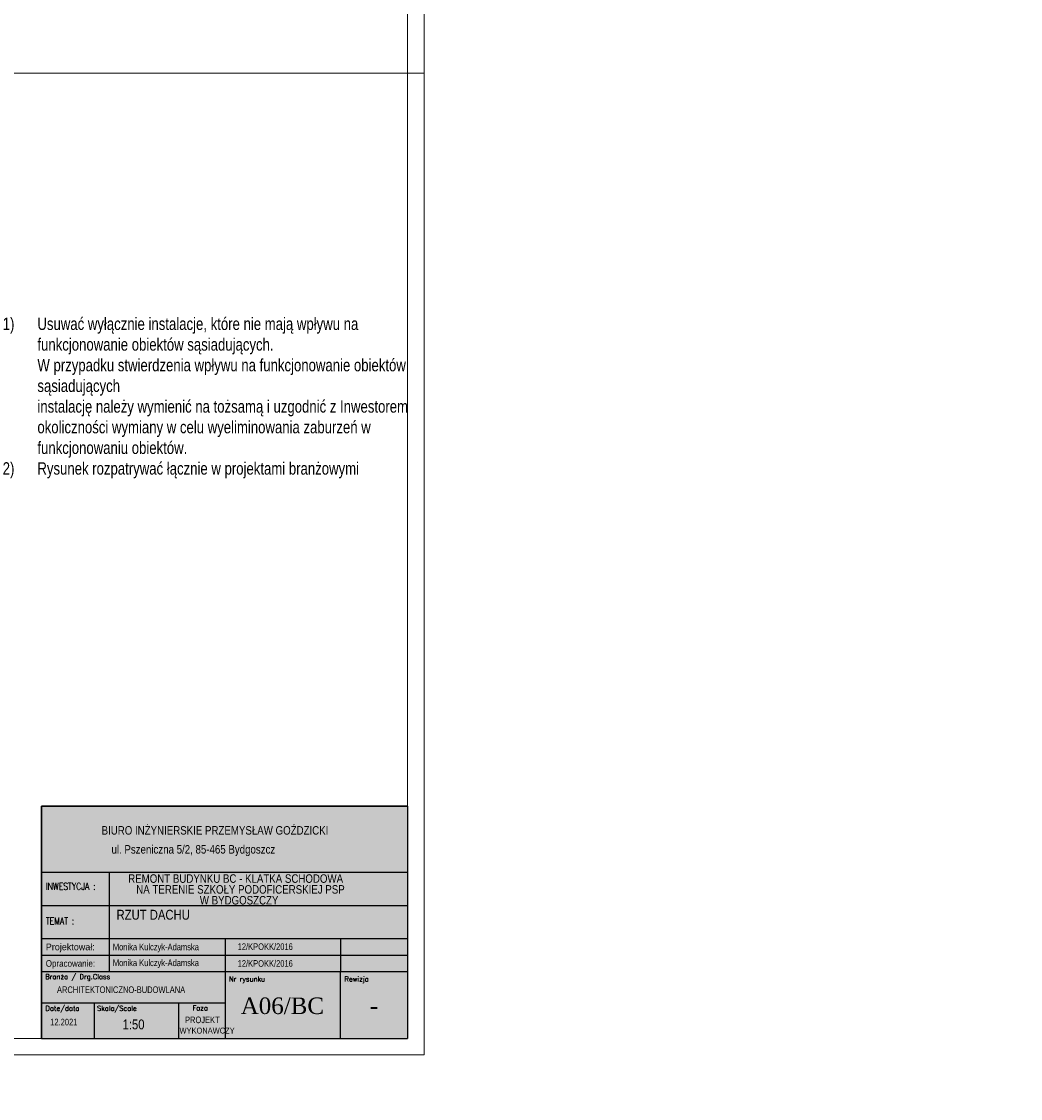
# Model space of a CAD drawing. Header units: millimetres. Extents: x 8938 to 20994, y -2610 to 711.
# Tile 2 of 3: x 10430 to 11940, y -2610 to -981. Entities that reach past the tile are written whole.
import ezdxf
from ezdxf.enums import TextEntityAlignment as Align

# ---------------------------------------------------------------- set-up
doc = ezdxf.new("R2010")
doc.units = ezdxf.units.MM
for name, color, linetype, lineweight in [('BA_txs', 2, 'Continuous', 18), ('M_Ramki do druku', 7, 'Continuous', 18), ('M_Ramki rysunków', 2, 'Continuous', 18), ('PG_WIDOKOWE_CIENKIE', 1, 'Continuous', 18), ('Przekrojowa', 60, 'Continuous', 18), ('TABC', 1, 'Continuous', 18), ('TABELKA', 7, 'Continuous', 18)]:
    doc.layers.add(name, color=color, linetype=linetype, lineweight=lineweight)
doc.styles.add('BIKTS', font='bikromsw.shx', dxfattribs={"width": 0.85})
doc.styles.add('ROMANC', font='times.ttf', dxfattribs={"height": 20})
doc.styles.add('ROMANS', font='bikromsw.shx', dxfattribs={"width": 0.8})
doc.styles.add('SIMPLEX', font='SIMPLEX')

# ---------------------------------------------------------------- blocks, each defined once
blk = doc.blocks.new('A$C38c5ed0e')
at = {"true_color": 0xffffff}
h = blk.add_hatch(color=7, dxfattribs=at)
h.dxf.hatch_style = 1
h.paths.add_polyline_path([(1107.2, 702), (0, 702), (0, 0), (1107.2, 0)])
at = {"layer": 'Przekrojowa', "color": 18, "lineweight": 30, "true_color": 0x000000}
for p, q in [((0, 0), (0, 702)), ((0, 702), (1107.2, 702))]:
    blk.add_line(p, q, dxfattribs=at)
blk = doc.blocks.new('TAB-SP')
at = {"color": 18, "true_color": 0x000000}
for p, q in [((-5536, 0), (-5536, 3510)), ((-5536, 3510), (0, 3510)), ((0, 3510), (0, 0)), ((-4506, 2008), (-4506, 2508)), ((-5536, 2008), (0, 2008)), ((-4506, 1014), (-4506, 2025)), ((-2760, 1508), (-2760, 531)), ((-1014, 1508), (-1014, 1008)), ((-5520, 1258), (0, 1258)), ((0, 1008), (-5536, 1008)), ((-4506, 1008), (-4506, 1014)), ((-1014, 0), (-1014, 1008)), ((-5536, 0), (0, 0))]:
    blk.add_line(p, q, dxfattribs=at)
at = {"color": 18, "linetype": 'Continuous', "true_color": 0x000000}
for p, q in [((0, 2508), (-5536, 2508)), ((0, 1508), (-5536, 1508)), ((-2760, 531), (-5536, 531)), ((-4733, 0), (-4733, 531)), ((-3457, 0), (-3457, 531)), ((-2760, 531), (-2760, 0))]:
    blk.add_line(p, q, dxfattribs=at)
at = {"color": 18, "true_color": 0x000000, "style": 'ROMANS'}
for s, width, p, p2 in [('Projektował: ', 0.750949, (-5470, 1333), (-4691, 1333)), ('Opracowanie: ', 0.711769, (-5470, 1083), (-4691, 1083))]:
    blk.add_text(s, height=100, dxfattribs=dict(at, width=width)).set_placement(p, p2, align=Align.FIT)
at = {"color": 18, "true_color": 0x000000, "style": 'BIKTS', "width": 0.85}
for tag, p, height in [('TEMAT1', (-4383, 1811), 150), ('TEMAT2', (-4383, 1591), 150), ('PROJEKTOWAł1', (-4383, 1336), 100), ('UPR.NR1', (-2569, 1341), 100), ('PROJEKTOWAŁ2', (-4383, 1086), 100), ('UPR.NR2', (-2569, 1091), 100), ('BRANżA', (-4783, 686), 100), ('FAZA', (-3199, 242), 100), ('DATA', (-5403, 196), 100), ('SKALA', (-4363, 136), 150), ('UPR.NR4', (-3378, 73), 100)]:
    blk.add_attdef(tag, p, '', height=height, dxfattribs=at)
at = {"color": 18, "true_color": 0x000000, "style": 'ROMANC'}
for tag, p in [('NR', (-2075, 368)), ('REWIZJA', (-508, 368))]:
    blk.add_attdef(tag, text='', height=250, dxfattribs=at).set_placement(p, align=Align.CENTER)
at = {"layer": 'TABC', "color": 18, "linetype": 'Continuous', "true_color": 0x000000, "style": 'SIMPLEX'}
for s, p in [('Branża / Drg.Class', (-5478, 896)), ('Nr rysunku', (-2700, 859)), ('Rewizja', (-954, 859)), ('Date/data', (-5475, 418)), ('Skala/Scale', (-4696, 418)), ('Faza', (-3252, 421))]:
    blk.add_text(s, height=74.6, dxfattribs=at).set_placement(p)
at = {"layer": 'TABELKA', "color": 18, "true_color": 0x000000}
for s, height, style, width, p in [('BIURO INŻYNIERSKIE PRZEMYSŁAW GOŹDZICKI', 128.93, 'BIKTS', 0.85, (-4626, 3082)), ('ul. Pszeniczna 5/2, 85-465 Bydgoszcz', 128.93, 'BIKTS', 0.85, (-4477, 2795)), ('INWESTYCJA :', 105.6, 'SIMPLEX', 0.8, (-5470, 2248)), ('TEMAT :', 105.6, 'SIMPLEX', 0.8, (-5470, 1721))]:
    blk.add_text(s, height=height, dxfattribs=dict(at, style=style, width=width)).set_placement(p)
blk = doc.blocks.new('Znacznik_narozny')
at = {"layer": 'M_Ramki do druku', "lineweight": -2}
blk.add_lwpolyline([(0, -20), (0, 0), (20, 0)], dxfattribs=at)
blk = doc.blocks.new('*U108')
at = {"layer": 'M_Ramki rysunków'}
blk.add_lwpolyline([(30, 5), (30, 589), (415, 589), (415, 5)], close=True, dxfattribs=at)
at = {"layer": 'M_Ramki do druku', "lineweight": -2, "rotation": 180}
blk.add_blockref('Znacznik_narozny', (420, 0), dxfattribs=at)

msp = doc.modelspace()

# ---------------------------------------------------------------- linework, layer by layer
at = {"layer": 'Defpoints', "color": 18, "lineweight": 18, "true_color": 0x000000}
for points in [[(8938.5, 426.2), (11038.5, 426.2), (11038.5, -1058.8), (8938.5, -1058.8)], [(8938.5, -1058.8), (11038.5, -1058.8), (11038.5, -2543.8), (8938.5, -2543.8)]]:
    msp.add_lwpolyline(points, close=True, dxfattribs=at)

# ---------------------------------------------------------------- block references
at = {"color": 18, "true_color": 0x000000}
ref = msp.add_blockref('TAB-SP', (11013.5, -2518.8), dxfattribs=dict(at, xscale=0.09999999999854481, yscale=0.09999999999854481, zscale=0.09999999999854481))
ref.add_attrib('TEMAT1', 'RZUT DACHU', (10573.5, -2339.3), dxfattribs={"color": 250, "height": 15, "style": 'BIKTS', "width": 0.85})
ref.add_attrib('PROJEKTOWAł1', 'Monika Kulczyk-Adamska', (10567.9, -2409.5), dxfattribs={"color": 250, "height": 10, "style": 'BIKTS', "width": 0.85})
ref.add_attrib('UPR.NR1', '12/KPOKK/2016', (10756.6, -2410.5), dxfattribs={"color": 250, "height": 10, "style": 'BIKTS', "width": 0.85})
ref.add_attrib('PROJEKTOWAł2', 'Monika Kulczyk-Adamska', (10567.9, -2385.5), dxfattribs={"color": 250, "height": 10, "style": 'BIKTS', "width": 0.85})
ref.add_attrib('UPR.NR2', '12/KPOKK/2016', (10756.6, -2385.1), dxfattribs={"color": 250, "height": 10, "style": 'BIKTS', "width": 0.85})
ref.add_attrib('UPR.NR4', 'WYKONAWCZY', (10668.7, -2511.5), dxfattribs={"color": 250, "height": 9, "style": 'BIKTS', "width": 0.75})
ref.add_attrib('BRANżA', 'ARCHITEKTONICZNO-BUDOWLANA', (10483.4, -2450.2), dxfattribs={"color": 250, "height": 10, "style": 'BIKTS', "width": 0.85})
ref.add_attrib('DATA', '12.2021', (10473.2, -2499.2), dxfattribs={"color": 250, "height": 10, "style": 'BIKTS', "width": 0.85})
ref.add_attrib('SKALA', '1:50', (10582.6, -2505.2), dxfattribs={"color": 250, "height": 15, "style": 'BIKTS', "width": 0.85})
ref.add_attrib('FAZA', 'PROJEKT ', (10677, -2495.8), dxfattribs={"color": 250, "height": 10, "style": 'BIKTS', "width": 0.85})
ref.add_attrib('NR', 'A06/BC', dxfattribs={"color": 250, "height": 25, "style": 'ROMANC'}).set_placement((10824.2, -2482), align=Align.CENTER)
ref.add_attrib('REWIZJA', '-', dxfattribs={"color": 250, "height": 25, "style": 'ROMANC'}).set_placement((10962.6, -2482), align=Align.CENTER)
at = {"layer": 'M_Ramki do druku', "color": 18, "true_color": 0x000000, "xscale": 5, "yscale": 5, "zscale": 5}
msp.add_blockref('*U108', (8938.5, -2543.8), dxfattribs=at)
at = {"layer": 'PG_WIDOKOWE_CIENKIE', "color": 18, "lineweight": 30, "true_color": 0x000000, "xscale": 0.5, "yscale": 0.5, "zscale": 0.5}
msp.add_blockref('A$C38c5ed0e', (10459.9, -2518.8), dxfattribs=at)

# ---------------------------------------------------------------- texts
at = {"layer": 'BA_txs', "color": 18, "true_color": 0x000000, "insert": (10338.7, -1428.5), "char_height": 18.75, "width": 673.921, "attachment_point": 1, "style": 'BIKTS'}
msp.add_mtext('\\pi-56.25,l75,t75;1)^IUsuwać wyłącznie instalacje, które nie mają wpływu na funkcjonowanie obiektów sąsiadujących.\\P^IW przypadku stwierdzenia wpływu na funkcjonowanie obiektów sąsiadujących\\P^Iinstalację należy wymienić na tożsamą i uzgodnić z Inwestorem\\P^Iokoliczności wymiany w celu wyeliminowania zaburzeń w funkcjonowaniu obiektów. \\P2)^IRysunek rozpatrywać łącznie w projektami branżowymi', dxfattribs=at)
at = {"layer": 'TABELKA', "color": 18, "true_color": 0x000000, "style": 'BIKTS', "width": 0.85}
for s, p in [('REMONT BUDYNKU BC - KLATKA SCHODOWA ', (10591.1, -2283.5)), ('NA TERENIE SZKOŁY PODOFICERSKIEJ PSP ', (10603.3, -2299.9))]:
    msp.add_text(s, height=12.893, dxfattribs=at).set_placement(p)
at = {"layer": 'TABELKA', "color": 18, "true_color": 0x000000, "insert": (10699.4, -2303.4), "char_height": 12.893, "width": 153.026, "attachment_point": 1, "style": 'BIKTS'}
msp.add_mtext('W BYDGOSZCZY', dxfattribs=at)

doc.saveas('drawing.dxf')
